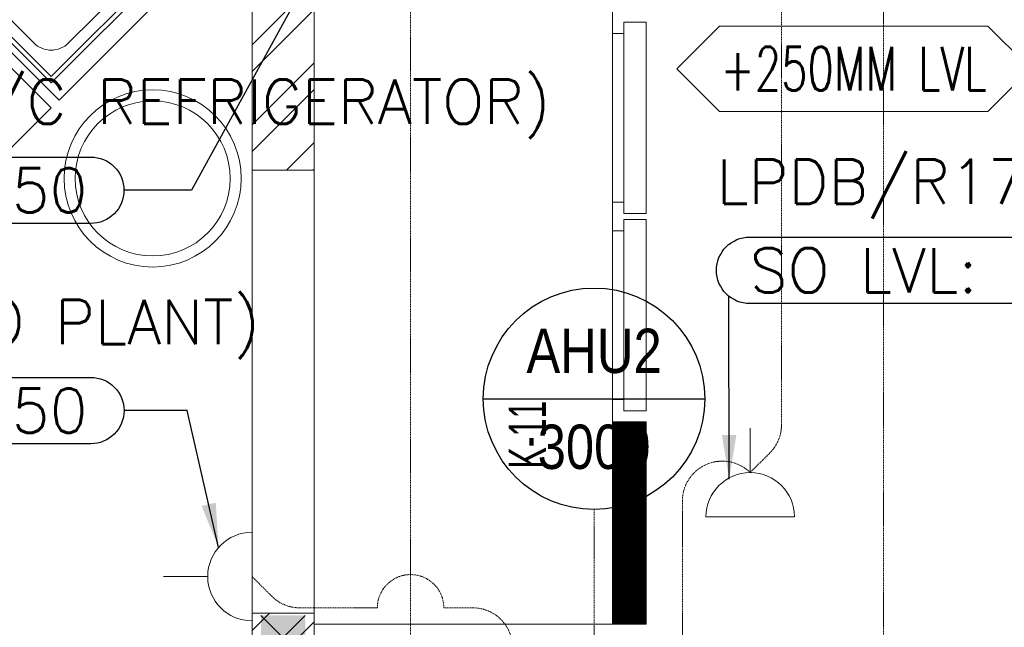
# Model space of a CAD drawing. Header units: millimetres. Extents: x -359 to 21654, y -24856 to 16255.
# Tile 28 of 31: x 13925 to 16148, y 5863 to 7235. Entities that reach past the tile are written whole.
import ezdxf
from ezdxf.enums import TextEntityAlignment as Align

# ---------------------------------------------------------------- set-up
doc = ezdxf.new("R2010")
doc.units = ezdxf.units.MM
doc.header["$MEASUREMENT"] = 0
doc.linetypes.add('HIDDENX2', pattern=[0.75, 0.5, -0.25])
doc.layers.get('0').update_dxf_attribs({"color": 1, "lineweight": 5, "true_color": 0xff0000})
doc.layers.add('ACMV-EQP-DX', color=30, linetype='Continuous', true_color=0xff7f00)
doc.layers.add('ELEC-SO-LVL-TAG', color=7, linetype='Continuous')
doc.layers.add('Legend', color=7, linetype='Continuous')
for name, color, linetype, lineweight, true_color in [('FP XREF (2)$0$A-140MM', 9, 'Continuous', 0, 0x808080), ('FP XREF (2)$0$A-clmn', 9, 'Continuous', 0, 0x808080), ('FP XREF (2)$0$A-COLOUMN', 9, 'Continuous', 0, 0x808080), ('FP XREF (2)$0$A-EQUIP', 9, 'Continuous', 0, 0x808080), ('FP XREF (2)$0$A-GA DIM', 9, 'Continuous', 0, 0x808080), ('FP XREF (2)$0$CYAN', 9, 'Continuous', 0, 0x808080), ('FP XREF (2)$0$EQUIP.', 9, 'Continuous', 0, 0x808080), ('FP XREF (2)$0$Equipment', 9, 'Continuous', 0, 0x808080), ('FP XREF (2)$0$Equipment-N', 9, 'Continuous', 0, 0x808080), ('FP XREF (2)$0$T-TagsWndw', 9, 'Continuous', 0, 0x808080), ('M-MEP-ELPR-CKT', 7, 'HIDDENX2', 20, 0x960000), ('M-MEP-ELPR-SOCKET', 5, 'Continuous', 20, 0x0000ff)]:
    doc.layers.add(name, color=color, linetype=linetype, lineweight=lineweight, true_color=true_color)
doc.layers.add('M-MEP-ELLG-TEXT', color=7, linetype='Continuous', lineweight=20)
doc.layers.add('M-MEP-ELSL-TEXT', color=7, linetype='Continuous', lineweight=20)
doc.styles.add('Arial Narrow', font='arialn.ttf')
doc.styles.add('FP XREF (2)$0$MtXpl_Arial_Narrow', font='arialn.ttf')
doc.styles.add('FP XREF (2)$0$SSP_Note', font='romans.shx', dxfattribs={"width": 0.8})
doc.styles.add('Oswald Light', font='txt')
doc.styles.add('ROMANS-100', font='romans.shx')
doc.styles.get("Standard").update_dxf_attribs({"font": 'romans.shx'})
doc.dimstyles.new('MDS-50', dxfattribs={"dimtxt": 100, "dimasz": 100, "dimexe": 50, "dimexo": 50, "dimgap": 25, "dimtad": 1, "dimdec": 0, "dimtxsty": 'Oswald Light', "dimcen": 0, "dimdle": 1.5875, "dimazin": 0, "dimtfac": 1, "dimtdec": 0, "dimtix": 1, "dimtmove": 0, "dimatfit": 0, "dimfxl": 1, "dimfrac": 2, "dimtolj": 1, "dimarcsym": 0})

# ---------------------------------------------------------------- blocks, each defined once
blk = doc.blocks.new('FP XREF (2)$0$A$C36378d51')
at = {"layer": 'FP XREF (2)$0$Equipment', "color": 0}
for p, q in [((160.6, -264.3), (185, -288.1)), ((167.5, -257.1), (192, -280.9))]:
    blk.add_line(p, q, dxfattribs=at)
at = {"layer": 'FP XREF (2)$0$Equipment', "color": 0, "ltscale": 50}
for points in [[(345, 4.8), (0, 0), (7.6, -549.9), (352.5, -545.2)], [(335.1, -5.4), (10.1, -9.9), (17.4, -539.8), (342.4, -535.3)]]:
    blk.add_lwpolyline(points, close=True, dxfattribs=at)
blk.add_lwpolyline([(254.1, -32.5), (91.8, -34.7, 0.414214), (37.3, -90.8), (42.3, -458.1, 0.414214), (98.4, -512.7), (260.7, -510.4, 0.414214), (315.3, -454.4), (310.2, -87.1, 0.414214)], format="xyb", close=True, dxfattribs=at)
at = {"layer": 'FP XREF (2)$0$Equipment', "color": 0}
blk.add_circle((176.3, -272.6), 17.8, dxfattribs=at)
blk = doc.blocks.new('FP XREF (2)$0$EQP Live Kitchen')
at = {"layer": 'FP XREF (2)$0$A-EQUIP'}
for points in [[(3102.8, 2042.1), (3367.9, 2307.3), (2837.6, 2837.6), (2572.4, 2572.4)], [(3085.1, 2024.4), (1593.9, 533.2), (1221.2, 906), (1233.9, 918.7), (1076.3, 1076.3), (2554.7, 2554.7)]]:
    blk.add_lwpolyline(points, close=True, dxfattribs=at)
for radius in [200, 175]:
    blk.add_circle((3314.2, 1865.2), radius, dxfattribs=at)
at = {"layer": 'FP XREF (2)$0$A-EQUIP', "rotation": 224.2104914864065}
blk.add_blockref('FP XREF (2)$0$A$C36378d51', (3329, 2324.9), dxfattribs=at)
blk = doc.blocks.new('FP XREF (2)$0$A$C5cf78eae')
at = {"layer": 'FP XREF (2)$0$A-EQUIP', "color": 0, "lineweight": -2}
for p, q in [((-2641.1, 4150), (-2641.1, 2350)), ((-2641.1, 4150), (-2641.1, 2350)), ((-2641.1, 4150), (-2641.1, 2350)), ((-2641.1, 4150), (-2641.1, 2350)), ((-1967.4, 2350), (-1967.4, 4150)), ((-1967.4, 2350), (-1967.4, 4150)), ((-1967.4, 2350), (-1967.4, 4150)), ((-1967.4, 2350), (-1967.4, 4150)), ((-2641.1, 2350), (-1967.4, 2350)), ((-2641.1, 2350), (-1967.4, 2350)), ((-2641.1, 2350), (-1967.4, 2350)), ((-2641.1, 2350), (-1967.4, 2350))]:
    blk.add_line(p, q, dxfattribs=at)
at = {"layer": 'FP XREF (2)$0$Equipment-N', "color": 0, "lineweight": -2}
for p, q in [((-1891.2, 3709.2), (-1942, 3709.2)), ((-1942, 3709.2), (-1942, 3277.5)), ((-1891.2, 3709.2), (-1942, 3709.2)), ((-1942, 3709.2), (-1942, 3277.5)), ((-1891.2, 3277.5), (-1891.2, 3709.2)), ((-1891.2, 3277.5), (-1891.2, 3709.2)), ((-1967.4, 3302.9), (-1967.4, 3683.8)), ((-1967.4, 3683.8), (-1942, 3683.8)), ((-1967.4, 3302.9), (-1967.4, 3683.8)), ((-1967.4, 3683.8), (-1942, 3683.8)), ((-1942, 3302.9), (-1967.4, 3302.9)), ((-1942, 3302.9), (-1967.4, 3302.9)), ((-1942, 3277.5), (-1891.2, 3277.5)), ((-1942, 3277.5), (-1891.2, 3277.5)), ((-1891.2, 3263.8), (-1942, 3263.8)), ((-1942, 3263.8), (-1942, 2832.1)), ((-1891.2, 3263.8), (-1942, 3263.8)), ((-1942, 3263.8), (-1942, 2832.1)), ((-1891.2, 2832.1), (-1891.2, 3263.8)), ((-1891.2, 2832.1), (-1891.2, 3263.8)), ((-1967.4, 2857.5), (-1967.4, 3238.4)), ((-1967.4, 3238.4), (-1942, 3238.4)), ((-1967.4, 2857.5), (-1967.4, 3238.4)), ((-1967.4, 3238.4), (-1942, 3238.4)), ((-1942, 2857.5), (-1967.4, 2857.5)), ((-1942, 2857.5), (-1967.4, 2857.5)), ((-1942, 2832.1), (-1891.2, 2832.1)), ((-1942, 2832.1), (-1891.2, 2832.1)), ((-1891.2, 2807.1), (-1967.4, 2807.1)), ((-1967.4, 2807.1), (-1967.4, 2350)), ((-1891.2, 2350), (-1891.2, 2807.1)), ((-1967.4, 2350), (-1891.2, 2350))]:
    blk.add_line(p, q, dxfattribs=at)
at = {"layer": 'FP XREF (2)$0$Equipment-N', "color": 0, "linetype": 'Continuous', "lineweight": -2}
for p, q in [((-1967.4, 2806.8), (-1967.1, 2807.1)), ((-1967.4, 2805.1), (-1965.3, 2807.1)), ((-1967.4, 2803.3), (-1963.6, 2807.1)), ((-1967.4, 2801.5), (-1961.8, 2807.1)), ((-1967.4, 2799.8), (-1960, 2807.1)), ((-1967.4, 2798), (-1958.3, 2807.1)), ((-1967.4, 2796.2), (-1956.5, 2807.1)), ((-1967.4, 2794.5), (-1954.7, 2807.1)), ((-1967.4, 2792.7), (-1953, 2807.1)), ((-1967.4, 2790.9), (-1951.2, 2807.1)), ((-1967.4, 2789.2), (-1949.4, 2807.1)), ((-1967.4, 2787.4), (-1947.7, 2807.1)), ((-1967.4, 2785.6), (-1945.9, 2807.1)), ((-1967.4, 2783.9), (-1944.1, 2807.1)), ((-1967.4, 2782.1), (-1942.4, 2807.1)), ((-1967.4, 2780.3), (-1940.6, 2807.1)), ((-1967.4, 2778.6), (-1938.8, 2807.1)), ((-1967.4, 2776.8), (-1937.1, 2807.1)), ((-1967.4, 2775), (-1935.3, 2807.1)), ((-1967.4, 2773.2), (-1933.5, 2807.1)), ((-1967.4, 2771.5), (-1931.8, 2807.1)), ((-1967.4, 2769.7), (-1930, 2807.1)), ((-1967.4, 2767.9), (-1928.2, 2807.1)), ((-1967.4, 2766.2), (-1926.4, 2807.1)), ((-1967.4, 2764.4), (-1924.7, 2807.1)), ((-1967.4, 2762.6), (-1922.9, 2807.1)), ((-1967.4, 2760.9), (-1921.1, 2807.1)), ((-1967.4, 2759.1), (-1919.4, 2807.1)), ((-1967.4, 2757.3), (-1917.6, 2807.1)), ((-1967.4, 2755.6), (-1915.8, 2807.1)), ((-1967.4, 2753.8), (-1914.1, 2807.1)), ((-1967.4, 2752), (-1912.3, 2807.1)), ((-1967.4, 2750.3), (-1910.5, 2807.1)), ((-1967.4, 2748.5), (-1908.8, 2807.1)), ((-1967.4, 2746.7), (-1907, 2807.1)), ((-1967.4, 2745), (-1905.2, 2807.1)), ((-1967.4, 2743.2), (-1903.5, 2807.1)), ((-1967.4, 2741.4), (-1901.7, 2807.1)), ((-1967.4, 2739.7), (-1899.9, 2807.1)), ((-1967.4, 2737.9), (-1898.2, 2807.1)), ((-1967.4, 2736.1), (-1896.4, 2807.1)), ((-1967.4, 2734.4), (-1894.6, 2807.1)), ((-1967.4, 2732.6), (-1892.9, 2807.1)), ((-1967.4, 2730.8), (-1891.2, 2807)), ((-1967.4, 2729.1), (-1891.2, 2805.2)), ((-1967.4, 2727.3), (-1891.2, 2803.5)), ((-1967.4, 2725.5), (-1891.2, 2801.7)), ((-1967.4, 2723.8), (-1891.2, 2799.9)), ((-1967.4, 2722), (-1891.2, 2798.2)), ((-1967.4, 2720.2), (-1891.2, 2796.4)), ((-1967.4, 2718.4), (-1891.2, 2794.6)), ((-1967.4, 2716.7), (-1891.2, 2792.9)), ((-1967.4, 2714.9), (-1891.2, 2791.1)), ((-1967.4, 2713.1), (-1891.2, 2789.3)), ((-1967.4, 2711.4), (-1891.2, 2787.6)), ((-1967.4, 2709.6), (-1891.2, 2785.8)), ((-1967.4, 2707.8), (-1891.2, 2784)), ((-1967.4, 2706.1), (-1891.2, 2782.3)), ((-1967.4, 2704.3), (-1891.2, 2780.5)), ((-1967.4, 2702.5), (-1891.2, 2778.7)), ((-1967.4, 2700.8), (-1891.2, 2777)), ((-1967.4, 2699), (-1891.2, 2775.2)), ((-1967.4, 2697.2), (-1891.2, 2773.4)), ((-1967.4, 2695.5), (-1891.2, 2771.7)), ((-1967.4, 2693.7), (-1891.2, 2769.9)), ((-1967.4, 2691.9), (-1891.2, 2768.1)), ((-1967.4, 2690.2), (-1891.2, 2766.3)), ((-1967.4, 2688.4), (-1891.2, 2764.6)), ((-1967.4, 2686.6), (-1891.2, 2762.8)), ((-1967.4, 2684.9), (-1891.2, 2761)), ((-1967.4, 2683.1), (-1891.2, 2759.3)), ((-1967.4, 2681.3), (-1891.2, 2757.5)), ((-1967.4, 2679.6), (-1891.2, 2755.7)), ((-1967.4, 2677.8), (-1891.2, 2754)), ((-1967.4, 2676), (-1891.2, 2752.2)), ((-1967.4, 2674.3), (-1891.2, 2750.4)), ((-1967.4, 2672.5), (-1891.2, 2748.7)), ((-1967.4, 2670.7), (-1891.2, 2746.9)), ((-1967.4, 2669), (-1891.2, 2745.1)), ((-1967.4, 2667.2), (-1891.2, 2743.4)), ((-1967.4, 2665.4), (-1891.2, 2741.6)), ((-1967.4, 2663.6), (-1891.2, 2739.8)), ((-1967.4, 2661.9), (-1891.2, 2738.1)), ((-1967.4, 2660.1), (-1891.2, 2736.3)), ((-1967.4, 2658.3), (-1891.2, 2734.5)), ((-1967.4, 2656.6), (-1891.2, 2732.8)), ((-1967.4, 2654.8), (-1891.2, 2731)), ((-1967.4, 2653), (-1891.2, 2729.2)), ((-1967.4, 2651.3), (-1891.2, 2727.5)), ((-1967.4, 2649.5), (-1891.2, 2725.7)), ((-1967.4, 2647.7), (-1891.2, 2723.9)), ((-1967.4, 2646), (-1891.2, 2722.2)), ((-1967.4, 2644.2), (-1891.2, 2720.4)), ((-1967.4, 2642.4), (-1891.2, 2718.6)), ((-1967.4, 2640.7), (-1891.2, 2716.8)), ((-1967.4, 2638.9), (-1891.2, 2715.1)), ((-1967.4, 2637.1), (-1891.2, 2713.3)), ((-1967.4, 2635.4), (-1891.2, 2711.5)), ((-1967.4, 2633.6), (-1891.2, 2709.8)), ((-1967.4, 2631.8), (-1891.2, 2708)), ((-1967.4, 2630.1), (-1891.2, 2706.2)), ((-1967.4, 2628.3), (-1891.2, 2704.5)), ((-1967.4, 2626.5), (-1891.2, 2702.7)), ((-1967.4, 2624.8), (-1891.2, 2700.9)), ((-1967.4, 2623), (-1891.2, 2699.2)), ((-1967.4, 2621.2), (-1891.2, 2697.4)), ((-1967.4, 2619.5), (-1891.2, 2695.6)), ((-1967.4, 2617.7), (-1891.2, 2693.9)), ((-1967.4, 2615.9), (-1891.2, 2692.1)), ((-1967.4, 2614.1), (-1891.2, 2690.3)), ((-1967.4, 2612.4), (-1891.2, 2688.6)), ((-1967.4, 2610.6), (-1891.2, 2686.8)), ((-1967.4, 2608.8), (-1891.2, 2685)), ((-1967.4, 2607.1), (-1891.2, 2683.3)), ((-1967.4, 2605.3), (-1891.2, 2681.5)), ((-1967.4, 2603.5), (-1891.2, 2679.7)), ((-1967.4, 2601.8), (-1891.2, 2678)), ((-1967.4, 2600), (-1891.2, 2676.2)), ((-1967.4, 2598.2), (-1891.2, 2674.4)), ((-1967.4, 2596.5), (-1891.2, 2672.7)), ((-1967.4, 2594.7), (-1891.2, 2670.9)), ((-1967.4, 2592.9), (-1891.2, 2669.1)), ((-1967.4, 2591.2), (-1891.2, 2667.4)), ((-1967.4, 2589.4), (-1891.2, 2665.6)), ((-1967.4, 2587.6), (-1891.2, 2663.8)), ((-1967.4, 2585.9), (-1891.2, 2662)), ((-1967.4, 2584.1), (-1891.2, 2660.3)), ((-1967.4, 2582.3), (-1891.2, 2658.5)), ((-1967.4, 2580.6), (-1891.2, 2656.7)), ((-1967.4, 2578.8), (-1891.2, 2655)), ((-1967.4, 2577), (-1891.2, 2653.2)), ((-1967.4, 2575.3), (-1891.2, 2651.4)), ((-1967.4, 2573.5), (-1891.2, 2649.7)), ((-1967.4, 2571.7), (-1891.2, 2647.9)), ((-1967.4, 2570), (-1891.2, 2646.1)), ((-1967.4, 2568.2), (-1891.2, 2644.4)), ((-1967.4, 2566.4), (-1891.2, 2642.6)), ((-1967.4, 2564.7), (-1891.2, 2640.8)), ((-1967.4, 2562.9), (-1891.2, 2639.1)), ((-1967.4, 2561.1), (-1891.2, 2637.3)), ((-1967.4, 2559.3), (-1891.2, 2635.5)), ((-1967.4, 2557.6), (-1891.2, 2633.8)), ((-1967.4, 2555.8), (-1891.2, 2632)), ((-1967.4, 2554), (-1891.2, 2630.2)), ((-1967.4, 2552.3), (-1891.2, 2628.5)), ((-1967.4, 2550.5), (-1891.2, 2626.7)), ((-1967.4, 2548.7), (-1891.2, 2624.9)), ((-1967.4, 2547), (-1891.2, 2623.2)), ((-1967.4, 2545.2), (-1891.2, 2621.4)), ((-1967.4, 2543.4), (-1891.2, 2619.6)), ((-1967.4, 2541.7), (-1891.2, 2617.9)), ((-1967.4, 2539.9), (-1891.2, 2616.1)), ((-1967.4, 2538.1), (-1891.2, 2614.3)), ((-1967.4, 2536.4), (-1891.2, 2612.6)), ((-1967.4, 2534.6), (-1891.2, 2610.8)), ((-1967.4, 2532.8), (-1891.2, 2609)), ((-1967.4, 2531.1), (-1891.2, 2607.2)), ((-1967.4, 2529.3), (-1891.2, 2605.5)), ((-1967.4, 2527.5), (-1891.2, 2603.7)), ((-1967.4, 2525.8), (-1891.2, 2601.9)), ((-1967.4, 2524), (-1891.2, 2600.2)), ((-1967.4, 2522.2), (-1891.2, 2598.4)), ((-1967.4, 2520.5), (-1891.2, 2596.6)), ((-1967.4, 2518.7), (-1891.2, 2594.9)), ((-1967.4, 2516.9), (-1891.2, 2593.1)), ((-1967.4, 2515.2), (-1891.2, 2591.3)), ((-1967.4, 2513.4), (-1891.2, 2589.6)), ((-1967.4, 2511.6), (-1891.2, 2587.8)), ((-1967.4, 2509.9), (-1891.2, 2586)), ((-1967.4, 2508.1), (-1891.2, 2584.3)), ((-1967.4, 2506.3), (-1891.2, 2582.5)), ((-1967.4, 2504.5), (-1891.2, 2580.7)), ((-1967.4, 2502.8), (-1891.2, 2579)), ((-1967.4, 2501), (-1891.2, 2577.2)), ((-1967.4, 2499.2), (-1891.2, 2575.4)), ((-1967.4, 2497.5), (-1891.2, 2573.7)), ((-1967.4, 2495.7), (-1891.2, 2571.9)), ((-1967.4, 2493.9), (-1891.2, 2570.1)), ((-1967.4, 2492.2), (-1891.2, 2568.4)), ((-1967.4, 2490.4), (-1891.2, 2566.6)), ((-1967.4, 2488.6), (-1891.2, 2564.8)), ((-1967.4, 2486.9), (-1891.2, 2563.1)), ((-1967.4, 2485.1), (-1891.2, 2561.3)), ((-1967.4, 2483.3), (-1891.2, 2559.5)), ((-1967.4, 2481.6), (-1891.2, 2557.8)), ((-1967.4, 2479.8), (-1891.2, 2556)), ((-1967.4, 2478), (-1891.2, 2554.2)), ((-1967.4, 2476.3), (-1891.2, 2552.4)), ((-1967.4, 2474.5), (-1891.2, 2550.7)), ((-1967.4, 2472.7), (-1891.2, 2548.9)), ((-1967.4, 2471), (-1891.2, 2547.1)), ((-1967.4, 2469.2), (-1891.2, 2545.4)), ((-1967.4, 2467.4), (-1891.2, 2543.6)), ((-1967.4, 2465.7), (-1891.2, 2541.8)), ((-1967.4, 2463.9), (-1891.2, 2540.1)), ((-1967.4, 2462.1), (-1891.2, 2538.3)), ((-1967.4, 2460.4), (-1891.2, 2536.5)), ((-1967.4, 2458.6), (-1891.2, 2534.8)), ((-1967.4, 2456.8), (-1891.2, 2533)), ((-1967.4, 2455.1), (-1891.2, 2531.2)), ((-1967.4, 2453.3), (-1891.2, 2529.5)), ((-1967.4, 2451.5), (-1891.2, 2527.7)), ((-1967.4, 2449.7), (-1891.2, 2525.9)), ((-1967.4, 2448), (-1891.2, 2524.2)), ((-1967.4, 2446.2), (-1891.2, 2522.4)), ((-1967.4, 2444.4), (-1891.2, 2520.6)), ((-1967.4, 2442.7), (-1891.2, 2518.9)), ((-1967.4, 2440.9), (-1891.2, 2517.1)), ((-1967.4, 2439.1), (-1891.2, 2515.3)), ((-1967.4, 2437.4), (-1891.2, 2513.6)), ((-1967.4, 2435.6), (-1891.2, 2511.8)), ((-1967.4, 2433.8), (-1891.2, 2510)), ((-1967.4, 2432.1), (-1891.2, 2508.3)), ((-1967.4, 2430.3), (-1891.2, 2506.5)), ((-1967.4, 2428.5), (-1891.2, 2504.7)), ((-1967.4, 2426.8), (-1891.2, 2502.9)), ((-1967.4, 2425), (-1891.2, 2501.2)), ((-1967.4, 2423.2), (-1891.2, 2499.4)), ((-1967.4, 2421.5), (-1891.2, 2497.6)), ((-1967.4, 2419.7), (-1891.2, 2495.9)), ((-1967.4, 2417.9), (-1891.2, 2494.1)), ((-1967.4, 2416.2), (-1891.2, 2492.3)), ((-1967.4, 2414.4), (-1891.2, 2490.6)), ((-1967.4, 2412.6), (-1891.2, 2488.8)), ((-1967.4, 2410.9), (-1891.2, 2487)), ((-1967.4, 2409.1), (-1891.2, 2485.3)), ((-1967.4, 2407.3), (-1891.2, 2483.5)), ((-1967.4, 2405.6), (-1891.2, 2481.7)), ((-1967.4, 2403.8), (-1891.2, 2480)), ((-1967.4, 2402), (-1891.2, 2478.2)), ((-1967.4, 2400.3), (-1891.2, 2476.4)), ((-1967.4, 2398.5), (-1891.2, 2474.7)), ((-1967.4, 2396.7), (-1891.2, 2472.9)), ((-1967.4, 2394.9), (-1891.2, 2471.1)), ((-1967.4, 2393.2), (-1891.2, 2469.4)), ((-1967.4, 2391.4), (-1891.2, 2467.6)), ((-1967.4, 2389.6), (-1891.2, 2465.8)), ((-1967.4, 2387.9), (-1891.2, 2464.1)), ((-1967.4, 2386.1), (-1891.2, 2462.3)), ((-1967.4, 2384.3), (-1891.2, 2460.5)), ((-1967.4, 2382.6), (-1891.2, 2458.8)), ((-1967.4, 2380.8), (-1891.2, 2457)), ((-1967.4, 2379), (-1891.2, 2455.2)), ((-1967.4, 2377.3), (-1891.2, 2453.5)), ((-1967.4, 2375.5), (-1891.2, 2451.7)), ((-1967.4, 2373.7), (-1891.2, 2449.9)), ((-1967.4, 2372), (-1891.2, 2448.1)), ((-1967.4, 2370.2), (-1891.2, 2446.4)), ((-1967.4, 2368.4), (-1891.2, 2444.6)), ((-1967.4, 2366.7), (-1891.2, 2442.8)), ((-1967.4, 2364.9), (-1891.2, 2441.1)), ((-1967.4, 2363.1), (-1891.2, 2439.3)), ((-1967.4, 2361.4), (-1891.2, 2437.5)), ((-1967.4, 2359.6), (-1891.2, 2435.8)), ((-1967.4, 2357.8), (-1891.2, 2434)), ((-1967.4, 2356.1), (-1891.2, 2432.2)), ((-1967.4, 2354.3), (-1891.2, 2430.5)), ((-1967.4, 2352.5), (-1891.2, 2428.7)), ((-1967.4, 2350.8), (-1891.2, 2426.9)), ((-1966.4, 2350), (-1891.2, 2425.2)), ((-1964.6, 2350), (-1891.2, 2423.4)), ((-1962.8, 2350), (-1891.2, 2421.6)), ((-1961.1, 2350), (-1891.2, 2419.9)), ((-1959.3, 2350), (-1891.2, 2418.1)), ((-1957.5, 2350), (-1891.2, 2416.3)), ((-1955.7, 2350), (-1891.2, 2414.6)), ((-1954, 2350), (-1891.2, 2412.8)), ((-1952.2, 2350), (-1891.2, 2411)), ((-1950.4, 2350), (-1891.2, 2409.3)), ((-1948.7, 2350), (-1891.2, 2407.5)), ((-1946.9, 2350), (-1891.2, 2405.7)), ((-1945.1, 2350), (-1891.2, 2404)), ((-1943.4, 2350), (-1891.2, 2402.2)), ((-1941.6, 2350), (-1891.2, 2400.4)), ((-1939.8, 2350), (-1891.2, 2398.7)), ((-1938.1, 2350), (-1891.2, 2396.9)), ((-1936.3, 2350), (-1891.2, 2395.1)), ((-1934.5, 2350), (-1891.2, 2393.3)), ((-1932.8, 2350), (-1891.2, 2391.6)), ((-1931, 2350), (-1891.2, 2389.8)), ((-1929.2, 2350), (-1891.2, 2388)), ((-1927.5, 2350), (-1891.2, 2386.3)), ((-1925.7, 2350), (-1891.2, 2384.5)), ((-1923.9, 2350), (-1891.2, 2382.7)), ((-1922.2, 2350), (-1891.2, 2381)), ((-1920.4, 2350), (-1891.2, 2379.2)), ((-1918.6, 2350), (-1891.2, 2377.4)), ((-1916.9, 2350), (-1891.2, 2375.7)), ((-1915.1, 2350), (-1891.2, 2373.9)), ((-1913.3, 2350), (-1891.2, 2372.1)), ((-1911.6, 2350), (-1891.2, 2370.4)), ((-1909.8, 2350), (-1891.2, 2368.6)), ((-1908, 2350), (-1891.2, 2366.8)), ((-1906.3, 2350), (-1891.2, 2365.1)), ((-1904.5, 2350), (-1891.2, 2363.3)), ((-1902.7, 2350), (-1891.2, 2361.5)), ((-1900.9, 2350), (-1891.2, 2359.8)), ((-1899.2, 2350), (-1891.2, 2358)), ((-1897.4, 2350), (-1891.2, 2356.2)), ((-1895.6, 2350), (-1891.2, 2354.5)), ((-1893.9, 2350), (-1891.2, 2352.7)), ((-1892.1, 2350), (-1891.2, 2350.9))]:
    blk.add_line(p, q, dxfattribs=at)
blk = doc.blocks.new('FP XREF (2)$0$A$C4c94997f')
at = {"lineweight": -2}
h = blk.add_hatch(color=256, dxfattribs=at)
h.dxf.hatch_style = 1
h.paths.add_polyline_path([(-2880, 0), (-2780, 0), (-2780, -100), (-2880, -100)])
h.paths.add_polyline_path([(-100, 0), (0, 0), (0, -100), (-100, -100)])
h.paths.add_polyline_path([(-2880, -1812), (-2780, -1812), (-2780, -1912), (-2880, -1912)])
h.paths.add_polyline_path([(-2880, -3630), (-2780, -3630), (-2780, -3730), (-2880, -3730)])
h.paths.add_polyline_path([(-2880, -5440), (-2780, -5440), (-2780, -5540), (-2880, -5540)])
h.paths.add_polyline_path([(-2148, -7250), (-2048, -7250), (-2048, -7350), (-2148, -7350)])
h.paths.add_polyline_path([(-100, -7250), (0, -7250), (0, -7350), (-100, -7350)])
h.paths.add_polyline_path([(-100, -5440), (0, -5440), (0, -5540), (-100, -5540)])
h.paths.add_polyline_path([(-100, -3630), (0, -3630), (0, -3730), (-100, -3730)])
h.paths.add_polyline_path([(-100, -1812), (0, -1812), (0, -1912), (-100, -1912)])
at = {"layer": 'FP XREF (2)$0$A-COLOUMN', "color": 0, "lineweight": -2}
for p, q in [((-2780, -3630), (-2880, -3730)), ((-2880, -3630), (-2780, -3730))]:
    blk.add_line(p, q, dxfattribs=at)
blk = doc.blocks.new('FP XREF (2)$0$SSP_Tag_Wndw')
at = {"layer": 'FP XREF (2)$0$T-TagsWndw'}
for p, q in [((-5.5, 1.75), (-7.25, 0)), ((5.5, 1.75), (-5.5, 1.75)), ((7.25, 0), (5.5, 1.75)), ((-7.25, 0), (-5.5, -1.75)), ((5.5, -1.75), (7.25, 0)), ((-5.5, -1.75), (5.5, -1.75))]:
    blk.add_line(p, q, dxfattribs=at)
at = {"layer": 'FP XREF (2)$0$T-TagsWndw', "style": 'FP XREF (2)$0$SSP_Note', "width": 0.8}
blk.add_attdef('WndwNo', text='', height=1.8, dxfattribs=at).set_placement((0, 0), align=Align.MIDDLE_CENTER)
blk = doc.blocks.new('FP XREF (2)$0$A$Ca29a5755')
at = {"layer": 'FP XREF (2)$0$EQUIP.', "style": 'FP XREF (2)$0$MtXpl_Arial_Narrow', "width": 0.75}
blk.add_text('K-11', height=84.44, rotation=90, dxfattribs=at).set_placement((15113.5, 6221.6))
blk = doc.blocks.new('FP XREF (2)')
at = {"layer": 'FP XREF (2)$0$A-140MM'}
h = blk.add_hatch(dxfattribs=at)
h.set_pattern_fill('ANSI32', color=256, scale=340)
h.set_pattern_definition([(45, (466752.75, 162145.9), (-90.156115, 90.156115), []), (45, (466812.86, 162145.9), (-90.156115, 90.156115), [])])
h.paths.add_polyline_path([(14590, 5895), (14450, 5895), (14450, 3520), (14590, 3520)])
h.paths.add_polyline_path([(14590, 8540), (14450, 8540), (14450, 6895), (14590, 6895)])
h.paths.add_polyline_path([(14450, 9370), (14590, 9370), (14590, 9520), (14450, 9520)])
at = {"layer": 'FP XREF (2)$0$A-clmn'}
for p, q in [((14450, 3520), (14450, 9620)), ((14590, 3520), (14590, 9520)), ((14450, 6895), (14590, 6895)), ((14450, 5895), (14590, 5895))]:
    blk.add_line(p, q, dxfattribs=at)
blk.add_blockref('FP XREF (2)$0$A$Ca29a5755', (0, 0))
ref = blk.add_blockref('FP XREF (2)$0$SSP_Tag_Wndw', (15808, 7124.2), dxfattribs=dict(xscale=55.05875642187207, yscale=55.05875642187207, zscale=55.05875642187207))
ref.add_attrib('WndwNo', '+250MM LVL', dxfattribs={"layer": 'FP XREF (2)$0$T-TagsWndw', "height": 99.11, "style": 'FP XREF (2)$0$SSP_Note', "width": 0.7}).set_placement((15808, 7124.2), align=Align.MIDDLE_CENTER)
at = {"layer": 'FP XREF (2)$0$A-GA DIM'}
blk.add_blockref('FP XREF (2)$0$A$C4c94997f', (17350, 9520), dxfattribs=at)
at = {"layer": 'FP XREF (2)$0$CYAN'}
for name, p in [('FP XREF (2)$0$A$C5cf78eae', (17231.1, 3520)), ('FP XREF (2)$0$EQP Live Kitchen', (10911.5, 5011.3))]:
    blk.add_blockref(name, p, dxfattribs=at)
blk = doc.blocks.new('ELEC-SO-LVL-EQP-TAG')
at = {"layer": 'ELEC-SO-LVL-TAG'}
blk.add_lwpolyline([(75, 72.5), (1075, 72.5, -0.414214), (1150, -2.5), (1150, -2.5, -0.414214), (1075, -77.5), (75, -77.5, -0.414214), (0, -2.5), (0, -2.5, -0.414214)], format="xyb", close=True, dxfattribs=at)
at = {"layer": 'ELEC-SO-LVL-TAG', "insert": (75, -2.5), "char_height": 100, "attachment_point": 4}
blk.add_mtext_dynamic_manual_height_columns('{\\Fromans|c0;SO LVL:}', width=1015.069, gutter_width=1, heights=[0], dxfattribs=at)
at = {"layer": 'ELEC-SO-LVL-TAG', "style": 'ROMANS-100'}
for tag, p in [('SO-EQP', (0, 197.5)), ('SO-LVL', (725, -2.5))]:
    blk.add_attdef(tag, text='', height=100, dxfattribs=at).set_placement(p, align=Align.MIDDLE_LEFT)
blk = doc.blocks.new('13A SSSO')
at = {"color": 0}
blk.add_lwpolyline([(0, 100), (0, 200)], dxfattribs=at)
blk.add_lwpolyline([(-100, 0), (100, 0, 1), (-100, 0)], format="xyb", dxfattribs=at)
blk = doc.blocks.new('EQP TAG')
at = {"layer": 'Legend'}
blk.add_line((-250, 0), (250, 0), dxfattribs=at)
blk.add_circle((0, 0), 250, dxfattribs=at)
at = {"layer": 'Legend', "style": 'Arial Narrow'}
for tag, p in [('EQP_TAG', (0, 108.3)), ('CFM', (0, -108.3))]:
    blk.add_attdef(tag, text='', height=100, dxfattribs=at).set_placement(p, align=Align.MIDDLE_CENTER)

msp = doc.modelspace()

# ---------------------------------------------------------------- block references
msp.add_blockref('FP XREF (2)', (0, 0))

# ---------------------------------------------------------------- next in the draw order: linework, layer by layer
at = {"layer": 'M-MEP-ELPR-CKT', "ltscale": 5}
for points in [[(14807.9, 3091.5), (14807.9, 7400.2, 0.198912), (14781.5, 7463.9), (14690, 7555.4), (14781.5, 7646.9, 0.198912), (14807.9, 7710.6), (14807.9, 8024.4, 0.198912), (14781.5, 8088), (14690, 8179.5), (14781.5, 8271.1, 0.198912), (14807.9, 8334.7), (14807.9, 9622.4, 0.340254), (14740.9, 9709.4, -0.132382), (14700.4, 9732.8), (14650, 9783.1)], [(15434.4, 8850.6), (15785.6, 8850.6, -0.414214), (15875.6, 8760.6), (15875.6, 3010.8, -0.414214), (15785.6, 2920.8), (15496.5, 2920.8, 1), (15346.5, 2920.8), (14088.1, 2920.8, 0.414214), (13998.1, 2830.8), (13998.1, 2718)], [(15498.2, 8637.9, -0.632715), (15645.2, 8568.2), (15645.2, 6320.5, -0.198912), (15618.9, 6256.9), (15574.5, 6212.5), (15575.1, 6211.9, 0.668179), (15421.5, 6148.2), (15421.5, 920, -0.414214)], [(13796.9, 2718), (13796.9, 2899.6, -0.414214), (13886.9, 2989.6), (15133.7, 2989.6, 0.414214), (15223.7, 3079.6), (15222.1, 6129)], [(15800.6, 5347.2), (15463, 5347.2, 1), (15183, 5347.2), (15128.3, 5347.2, -0.414214), (15038.3, 5437.2), (15038.3, 5817.1, 0.414214), (14948.3, 5907.1), (14882.9, 5907.1, 1), (14732.9, 5907.1), (14558, 5907.1, -0.198912), (14494.4, 5933.4), (14450, 5977.8)]]:
    msp.add_lwpolyline(points, format="xyb", dxfattribs=at)

# ---------------------------------------------------------------- next in the draw order: block references
at = {"layer": 'ACMV-EQP-DX'}
msp.add_blockref('EQP TAG', (15222.1, 6379), dxfattribs=at).add_auto_attribs({'EQP_TAG': 'AHU2', 'CFM': '3000'})
at = {"layer": 'M-MEP-ELLG-TEXT'}
for p, values in [((13010.9, 6852.3, 1134.4), {'SO-EQP': 'LPDB/R8 (U/C REFRIGERATOR)', 'SO-LVL': '1050'}), ((15498.3, 6671.5), {'SO-EQP': 'LPDB/R17 (BTU METER)', 'SO-LVL': 'N-02'}), ((13011, 6354.9, 1134.4), {'SO-EQP': 'LPDB/B3 (RO PLANT)', 'SO-LVL': '1050'})]:
    msp.add_blockref('ELEC-SO-LVL-EQP-TAG', p, dxfattribs=at).add_auto_attribs(values)
at = {"layer": 'M-MEP-ELPR-SOCKET'}
msp.add_blockref('13A SSSO', (15574.5, 6112.5), dxfattribs=at)
at = {"layer": 'M-MEP-ELPR-SOCKET', "rotation": 90}
msp.add_blockref('13A SSSO', (14450, 5977.8), dxfattribs=at)

# ---------------------------------------------------------------- next in the draw order: leaders
at = {"layer": 'M-MEP-ELSL-TEXT'}
for points, override in [([(14589.6, 7353.9), (14313, 6849.8), (14160.9, 6849.8)], {"dimtad": 0}), ([(15527, 6197.6), (15526.6, 6610.3)], {"dimtad": 0}), ([(14374.5, 6043.3), (14303.5, 6352.3), (14160.9, 6352.3)], {"dimgap": 25, "dimtad": 0})]:
    msp.add_leader(points, dimstyle='MDS-50', override=override, dxfattribs=at)

doc.saveas('drawing.dxf')
